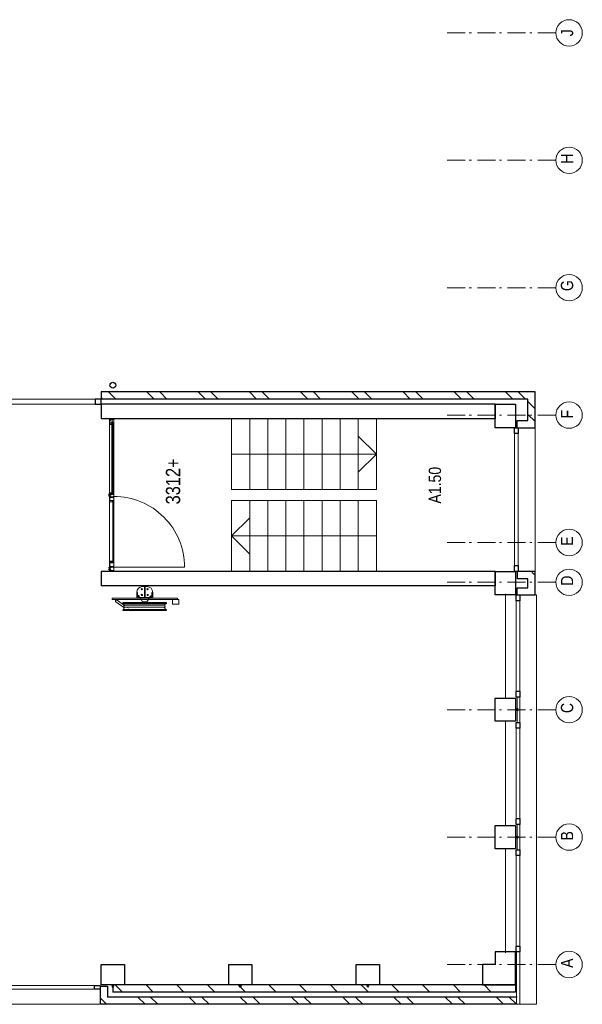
# Model space of a CAD drawing. Header units: millimetres. Extents: x 274596 to 660162, y 141333 to 298920.
# Tile 28 of 165: x 425328 to 433095, y 188425 to 202028. Entities that reach past the tile are written whole.
import ezdxf

# ---------------------------------------------------------------- set-up
doc = ezdxf.new("R2010")
doc.units = ezdxf.units.MM
doc.header["$LTSCALE"] = 400
doc.header["$PDMODE"] = 3
doc.header["$PDSIZE"] = 15
doc.linetypes.add('STYLE_06', pattern=[1.041641, 0.625, -0.208282, 0.069427, -0.138931])
for name, color, linetype, lineweight in [('Binnenkozijnen', 140, 'Continuous', 15), ('Buitenkozijnen', 140, 'Continuous', 15), ('mat-baksteen', 5, 'Continuous', 25), ('mat-beton (ihwg)', 5, 'Continuous', 25), ('mat-glas-vert', 5, 'Continuous', 15), ('mat-kalkzandsteen', 5, 'Continuous', 25), ('MAT-kit', 140, 'Continuous', 5), ('mat-kunststof', 43, 'Continuous', 9), ('mat-staal', 5, 'Continuous', 25), ('None', 7, 'Continuous', 9), ('Ruimtenummers', 5, 'Continuous', 25), ('Tekst', 140, 'Continuous', 15)]:
    doc.layers.add(name, color=color, linetype=linetype, lineweight=lineweight)
doc.styles.add('Arial Narrow', font='ARIALN.TTF', dxfattribs={"height": 222.25})

# ---------------------------------------------------------------- blocks, each defined once
blk = doc.blocks.new('*U234')
at = {"layer": 'mat-kunststof', "lineweight": 9}
blk.add_lwpolyline([(-8599, -36720), (-8609, -36720), (-8609, -36750), (-8599, -36750)], close=True, dxfattribs=at)
at = {"layer": 'None', "lineweight": 9}
blk.add_lwpolyline([(-8599, -36720), (-8609, -36750), (-8599, -36750), (-8609, -36720)], dxfattribs=at)
blk = doc.blocks.new('*U235')
at = {"layer": 'MAT-kit', "color": 9, "linetype": 'Continuous', "lineweight": 5}
for points in [[(-8599, -36708), (-8604, -36710), (-8609, -36708), (-8609, -36714), (-8609, -36720), (-8604, -36720), (-8599, -36720), (-8599, -36714), (-8599, -36708)], [(-8599, -36763), (-8604, -36761), (-8609, -36763), (-8609, -36757), (-8609, -36750), (-8604, -36750), (-8599, -36750), (-8599, -36757), (-8599, -36763)]]:
    blk.add_open_spline(points, degree=2, knots=[0, 0, 0, 0.229184, 0.229184, 0.5027, 0.5027, 0.726485, 0.726485, 1, 1, 1], dxfattribs=at)
at = {"layer": 'None', "color": 7}
blk.add_blockref('*U234', (0, 0), dxfattribs=at)
blk = doc.blocks.new('jan404.129')
at = {"layer": 'None', "lineweight": 15, "flags": 128}
for points in [[(-10, 14.85), (-10, -24.79), (10, -24.79), (10, 14.85)], [(8.5, 13.35), (8.5, -23.29), (-8.5, -23.29), (-8.5, 13.35)]]:
    blk.add_lwpolyline(points, close=True, dxfattribs=at)
blk = doc.blocks.new('*U236')
at = {"layer": 'None', "color": 7, "linetype": 'Continuous', "lineweight": 15}
for p, q in [((-8658, -36707), (-8658, -36762)), ((-8610, -36705), (-8657, -36705)), ((-8610, -36707), (-8657, -36707)), ((-8657, -36707), (-8657, -36762)), ((-8610, -36764), (-8610, -36707)), ((-8609, -36764), (-8609, -36707)), ((-8658, -36762), (-8677, -36762)), ((-8677, -36764), (-8658, -36764)), ((-8677, -36765), (-8610, -36765)), ((-8658, -36764), (-8610, -36764))]:
    blk.add_line(p, q, dxfattribs=at)
for centre, start, end in [((-8657, -36707), 90, 180), ((-8610, -36707), 0, 90), ((-8677, -36764), 90, 180), ((-8677, -36764), 180, 270), ((-8658, -36762), 270, 0), ((-8610, -36764), 270, 0)]:
    blk.add_arc(centre, 1.5, start, end, dxfattribs=at)
at = {"layer": 'None', "linetype": 'Continuous', "lineweight": 5}
blk.add_point((-8609, -36730), dxfattribs=at)
at = {"layer": 'mat-staal', "color": 7, "xscale": -1}
blk.add_blockref('jan404.129', (-8669, -36720), dxfattribs=at)
blk = doc.blocks.new('*U237')
at = {"layer": 'None', "color": 7, "linetype": 'Continuous', "lineweight": 15}
for p, q in [((-10699, -36706), (-10698, -36705)), ((-10699, -36707), (-10699, -36706)), ((-10699, -36707), (-10699, -36724)), ((-10699, -36724), (-10699, -36764)), ((-10698, -36705), (-10697, -36705)), ((-10669, -36705), (-10697, -36705)), ((-10669, -36707), (-10697, -36707)), ((-10697, -36707), (-10697, -36724)), ((-10697, -36724), (-10697, -36764)), ((-10637, -36705), (-10669, -36705)), ((-10657, -36707), (-10669, -36707)), ((-10660, -36708), (-10659, -36708)), ((-10660, -36709), (-10660, -36708)), ((-10660, -36710), (-10660, -36709)), ((-10660, -36710), (-10660, -36711)), ((-10660, -36711), (-10660, -36712)), ((-10660, -36712), (-10659, -36712)), ((-10659, -36707), (-10658, -36707)), ((-10659, -36708), (-10659, -36707)), ((-10659, -36709), (-10658, -36709)), ((-10659, -36710), (-10659, -36709)), ((-10659, -36710), (-10659, -36710)), ((-10659, -36711), (-10659, -36710)), ((-10659, -36711), (-10659, -36711)), ((-10658, -36711), (-10659, -36711)), ((-10659, -36712), (-10659, -36713)), ((-10659, -36713), (-10658, -36713)), ((-10658, -36707), (-10657, -36707)), ((-10658, -36708), (-10657, -36708)), ((-10658, -36709), (-10658, -36708)), ((-10658, -36712), (-10658, -36711)), ((-10657, -36712), (-10658, -36712)), ((-10658, -36713), (-10657, -36714)), ((-10637, -36707), (-10657, -36707)), ((-10657, -36708), (-10657, -36708)), ((-10657, -36708), (-10637, -36708)), ((-10657, -36712), (-10657, -36712)), ((-10650, -36712), (-10657, -36712)), ((-10650, -36714), (-10657, -36714)), ((-10650, -36712), (-10650, -36712)), ((-10649, -36713), (-10650, -36712)), ((-10650, -36724), (-10650, -36714)), ((-10650, -36757), (-10650, -36724)), ((-10649, -36714), (-10649, -36713)), ((-10649, -36724), (-10649, -36714)), ((-10649, -36757), (-10649, -36724)), ((-10637, -36705), (-10637, -36705)), ((-10636, -36706), (-10637, -36705)), ((-10636, -36707), (-10637, -36708)), ((-10637, -36708), (-10637, -36708)), ((-10636, -36707), (-10636, -36706)), ((-10636, -36707), (-10636, -36707)), ((-10699, -36764), (-10699, -36764)), ((-10698, -36765), (-10699, -36764)), ((-10697, -36765), (-10698, -36765)), ((-10697, -36764), (-10669, -36764)), ((-10697, -36765), (-10669, -36765)), ((-10669, -36764), (-10660, -36764)), ((-10669, -36765), (-10660, -36765)), ((-10660, -36757), (-10659, -36757)), ((-10660, -36757), (-10660, -36757)), ((-10660, -36758), (-10660, -36757)), ((-10660, -36764), (-10660, -36758)), ((-10659, -36764), (-10660, -36765)), ((-10660, -36765), (-10660, -36765)), ((-10659, -36757), (-10650, -36757)), ((-10659, -36758), (-10650, -36758)), ((-10659, -36764), (-10659, -36758)), ((-10659, -36764), (-10659, -36764)), ((-10649, -36757), (-10650, -36758)), ((-10650, -36758), (-10650, -36758)), ((-10649, -36757), (-10649, -36757))]:
    blk.add_line(p, q, dxfattribs=at)
blk = doc.blocks.new('*U238')
at = {"layer": 'None', "linetype": 'Continuous', "lineweight": 5}
blk.add_point((-10671, -36705), dxfattribs=at)
at = {"layer": 'None', "color": 7}
blk.add_blockref('*U237', (0, 0), dxfattribs=at)
blk = doc.blocks.new('*U239')
at = {"layer": 'None', "color": 7, "linetype": 'Continuous', "lineweight": 15}
for p, q in [((-10641, -36713), (-10640, -36712)), ((-10641, -36714), (-10641, -36713)), ((-10641, -36714), (-10641, -36744)), ((-10640, -36712), (-10639, -36712)), ((-10631, -36712), (-10639, -36712)), ((-10639, -36714), (-10639, -36744)), ((-10631, -36714), (-10639, -36714)), ((-10631, -36706), (-10630, -36705)), ((-10631, -36707), (-10631, -36706)), ((-10631, -36707), (-10631, -36712)), ((-10630, -36713), (-10631, -36714)), ((-10630, -36705), (-10629, -36705)), ((-10629, -36712), (-10630, -36713)), ((-10630, -36713), (-10630, -36713)), ((-10570, -36705), (-10629, -36705)), ((-10629, -36707), (-10629, -36712)), ((-10590, -36707), (-10629, -36707)), ((-10590, -36705), (-10590, -36705)), ((-10589, -36706), (-10590, -36705)), ((-10590, -36744), (-10590, -36707)), ((-10589, -36707), (-10589, -36706)), ((-10589, -36744), (-10589, -36707)), ((-10654, -36763), (-10653, -36762)), ((-10654, -36764), (-10654, -36763)), ((-10654, -36764), (-10653, -36765)), ((-10654, -36764), (-10654, -36764)), ((-10653, -36762), (-10652, -36762)), ((-10653, -36765), (-10652, -36765)), ((-10633, -36762), (-10652, -36762)), ((-10633, -36764), (-10652, -36764)), ((-10652, -36765), (-10569, -36765)), ((-10641, -36744), (-10641, -36757)), ((-10641, -36757), (-10641, -36757)), ((-10640, -36758), (-10641, -36757)), ((-10639, -36758), (-10640, -36758)), ((-10639, -36744), (-10639, -36757)), ((-10639, -36757), (-10633, -36757)), ((-10639, -36758), (-10633, -36758)), ((-10632, -36757), (-10633, -36757)), ((-10633, -36758), (-10632, -36758)), ((-10632, -36762), (-10633, -36762)), ((-10632, -36763), (-10633, -36764)), ((-10633, -36764), (-10569, -36764)), ((-10631, -36757), (-10632, -36757)), ((-10632, -36758), (-10632, -36759)), ((-10632, -36758), (-10632, -36758)), ((-10632, -36759), (-10631, -36759)), ((-10632, -36761), (-10632, -36762)), ((-10631, -36761), (-10632, -36761)), ((-10632, -36762), (-10632, -36762)), ((-10631, -36763), (-10632, -36763)), ((-10630, -36758), (-10631, -36757)), ((-10631, -36759), (-10631, -36760)), ((-10631, -36760), (-10631, -36761)), ((-10631, -36760), (-10631, -36760)), ((-10631, -36761), (-10631, -36761)), ((-10630, -36762), (-10631, -36763)), ((-10630, -36758), (-10630, -36758)), ((-10630, -36759), (-10630, -36758)), ((-10629, -36760), (-10630, -36759)), ((-10629, -36760), (-10630, -36761)), ((-10630, -36761), (-10630, -36762)), ((-10630, -36762), (-10630, -36762)), ((-10590, -36762), (-10590, -36744)), ((-10590, -36763), (-10590, -36762)), ((-10590, -36763), (-10590, -36763)), ((-10589, -36764), (-10590, -36763)), ((-10589, -36762), (-10589, -36744)), ((-10570, -36762), (-10589, -36762)), ((-10589, -36764), (-10570, -36764)), ((-10589, -36765), (-10570, -36765)), ((-10570, -36762), (-10569, -36763)), ((-10570, -36762), (-10570, -36762)), ((-10569, -36764), (-10570, -36765)), ((-10570, -36765), (-10570, -36765)), ((-10569, -36763), (-10569, -36764)), ((-10569, -36764), (-10569, -36764))]:
    blk.add_line(p, q, dxfattribs=at)
at = {"layer": 'mat-staal', "color": 7, "xscale": -1}
blk.add_blockref('jan404.129', (-10579, -36720), dxfattribs=at)
blk = doc.blocks.new('*U240')
at = {"layer": 'None'}
blk.add_blockref('*U239', (0, 0), dxfattribs=at)
blk = doc.blocks.new('*U241')
at = {"layer": 'mat-kunststof', "lineweight": 9}
blk.add_lwpolyline([(-10709, -36720), (-10699, -36720), (-10699, -36750), (-10709, -36750)], close=True, dxfattribs=at)
at = {"layer": 'None', "lineweight": 9}
blk.add_lwpolyline([(-10709, -36720), (-10699, -36750), (-10709, -36750), (-10699, -36720)], dxfattribs=at)
blk = doc.blocks.new('*U242')
at = {"layer": 'MAT-kit', "color": 9, "linetype": 'Continuous', "lineweight": 5}
for points in [[(-10709, -36708), (-10704, -36710), (-10699, -36708), (-10699, -36714), (-10699, -36720), (-10704, -36720), (-10709, -36720), (-10709, -36714), (-10709, -36708)], [(-10709, -36763), (-10704, -36761), (-10699, -36763), (-10699, -36757), (-10699, -36750), (-10704, -36750), (-10709, -36750), (-10709, -36757), (-10709, -36763)]]:
    blk.add_open_spline(points, degree=2, knots=[0, 0, 0, 0.229184, 0.229184, 0.5027, 0.5027, 0.726485, 0.726485, 1, 1, 1], dxfattribs=at)
at = {"layer": 'None', "color": 7}
blk.add_blockref('*U241', (0, 0), dxfattribs=at)
blk = doc.blocks.new('*X243')
at = {"layer": 'None', "lineweight": 5}
blk.add_line((-9737, -36750), (-10579, -36750), dxfattribs=at)
blk = doc.blocks.new('*X244')
at = {"layer": 'None', "lineweight": 5}
blk.add_line((-8669, -36750), (-9635, -36750), dxfattribs=at)
blk = doc.blocks.new('*U245')
at = {"layer": 'None', "color": 7, "linetype": 'Continuous', "lineweight": 15}
for p, q in [((-9747, -36705), (-9697, -36705)), ((-9747, -36707), (-9697, -36707)), ((-9729, -36706), (-9728, -36705)), ((-9729, -36707), (-9729, -36706)), ((-9729, -36744), (-9729, -36707)), ((-9728, -36705), (-9727, -36705)), ((-9727, -36744), (-9727, -36707)), ((-9696, -36705), (-9697, -36705)), ((-9697, -36707), (-9697, -36712)), ((-9697, -36712), (-9697, -36713)), ((-9697, -36713), (-9696, -36713)), ((-9696, -36706), (-9696, -36705)), ((-9695, -36707), (-9696, -36706)), ((-9696, -36713), (-9695, -36714)), ((-9695, -36707), (-9695, -36712)), ((-9695, -36712), (-9687, -36712)), ((-9695, -36714), (-9687, -36714)), ((-9692, -36705), (-9691, -36705)), ((-9692, -36706), (-9692, -36705)), ((-9692, -36707), (-9692, -36706)), ((-9692, -36707), (-9692, -36708)), ((-9692, -36707), (-9692, -36707)), ((-9692, -36708), (-9691, -36708)), ((-9691, -36705), (-9654, -36705)), ((-9691, -36707), (-9671, -36707)), ((-9671, -36708), (-9691, -36708)), ((-9686, -36712), (-9687, -36712)), ((-9687, -36714), (-9687, -36744)), ((-9686, -36713), (-9686, -36712)), ((-9685, -36714), (-9686, -36713)), ((-9685, -36714), (-9685, -36744)), ((-9679, -36712), (-9678, -36712)), ((-9679, -36713), (-9679, -36712)), ((-9679, -36714), (-9679, -36713)), ((-9679, -36724), (-9679, -36714)), ((-9679, -36757), (-9679, -36724)), ((-9678, -36712), (-9671, -36712)), ((-9678, -36724), (-9678, -36714)), ((-9678, -36714), (-9671, -36714)), ((-9678, -36757), (-9678, -36724)), ((-9671, -36707), (-9671, -36707)), ((-9670, -36707), (-9671, -36707)), ((-9671, -36707), (-9654, -36707)), ((-9671, -36708), (-9671, -36708)), ((-9670, -36708), (-9671, -36708)), ((-9671, -36712), (-9670, -36712)), ((-9671, -36712), (-9671, -36712)), ((-9671, -36713), (-9671, -36714)), ((-9670, -36713), (-9671, -36713)), ((-9669, -36708), (-9670, -36707)), ((-9670, -36709), (-9670, -36708)), ((-9670, -36709), (-9670, -36709)), ((-9670, -36710), (-9670, -36709)), ((-9669, -36710), (-9670, -36710)), ((-9670, -36711), (-9669, -36710)), ((-9670, -36711), (-9670, -36711)), ((-9670, -36711), (-9670, -36711)), ((-9670, -36712), (-9670, -36711)), ((-9669, -36712), (-9670, -36713)), ((-9668, -36708), (-9669, -36708)), ((-9668, -36712), (-9669, -36712)), ((-9668, -36709), (-9668, -36708)), ((-9668, -36710), (-9668, -36709)), ((-9668, -36710), (-9668, -36711)), ((-9668, -36711), (-9668, -36712)), ((-9654, -36705), (-9645, -36705)), ((-9654, -36707), (-9645, -36707)), ((-9645, -36705), (-9645, -36705)), ((-9644, -36706), (-9645, -36705)), ((-9645, -36707), (-9645, -36724)), ((-9645, -36724), (-9645, -36762)), ((-9644, -36707), (-9644, -36706)), ((-9644, -36707), (-9644, -36724)), ((-9644, -36724), (-9644, -36762)), ((-9748, -36762), (-9749, -36763)), ((-9749, -36763), (-9749, -36764)), ((-9749, -36764), (-9748, -36765)), ((-9749, -36764), (-9749, -36764)), ((-9693, -36764), (-9749, -36764)), ((-9674, -36765), (-9749, -36765)), ((-9747, -36762), (-9748, -36762)), ((-9748, -36765), (-9747, -36765)), ((-9747, -36762), (-9729, -36762)), ((-9729, -36764), (-9747, -36764)), ((-9729, -36765), (-9747, -36765)), ((-9729, -36762), (-9729, -36744)), ((-9729, -36764), (-9728, -36763)), ((-9728, -36763), (-9727, -36762)), ((-9728, -36763), (-9728, -36763)), ((-9727, -36762), (-9727, -36744)), ((-9697, -36759), (-9696, -36758)), ((-9697, -36760), (-9697, -36759)), ((-9697, -36760), (-9697, -36761)), ((-9697, -36761), (-9696, -36762)), ((-9696, -36758), (-9695, -36757)), ((-9696, -36758), (-9696, -36758)), ((-9696, -36762), (-9695, -36763)), ((-9696, -36762), (-9696, -36762)), ((-9695, -36757), (-9694, -36757)), ((-9694, -36758), (-9695, -36759)), ((-9695, -36759), (-9695, -36760)), ((-9695, -36759), (-9695, -36759)), ((-9695, -36760), (-9695, -36761)), ((-9695, -36760), (-9695, -36760)), ((-9695, -36761), (-9694, -36762)), ((-9695, -36761), (-9695, -36761)), ((-9695, -36761), (-9695, -36761)), ((-9695, -36763), (-9694, -36763)), ((-9694, -36757), (-9693, -36757)), ((-9694, -36758), (-9694, -36758)), ((-9693, -36758), (-9694, -36758)), ((-9694, -36762), (-9693, -36762)), ((-9694, -36762), (-9694, -36762)), ((-9694, -36763), (-9693, -36764)), ((-9687, -36757), (-9693, -36757)), ((-9687, -36758), (-9693, -36758)), ((-9693, -36762), (-9674, -36762)), ((-9693, -36764), (-9674, -36764)), ((-9687, -36744), (-9687, -36757)), ((-9687, -36758), (-9686, -36758)), ((-9686, -36757), (-9685, -36757)), ((-9686, -36758), (-9686, -36757)), ((-9685, -36744), (-9685, -36757)), ((-9679, -36757), (-9679, -36758)), ((-9679, -36757), (-9679, -36757)), ((-9679, -36758), (-9678, -36758)), ((-9669, -36757), (-9678, -36757)), ((-9669, -36758), (-9678, -36758)), ((-9673, -36762), (-9674, -36762)), ((-9673, -36765), (-9674, -36765)), ((-9673, -36763), (-9673, -36762)), ((-9672, -36764), (-9673, -36763)), ((-9673, -36764), (-9673, -36765)), ((-9672, -36764), (-9673, -36764)), ((-9669, -36757), (-9669, -36757)), ((-9668, -36757), (-9669, -36757)), ((-9669, -36764), (-9669, -36758)), ((-9669, -36764), (-9669, -36765)), ((-9669, -36764), (-9669, -36764)), ((-9669, -36765), (-9668, -36765)), ((-9668, -36758), (-9668, -36757)), ((-9668, -36764), (-9668, -36758)), ((-9654, -36764), (-9668, -36764)), ((-9654, -36765), (-9668, -36765)), ((-9624, -36764), (-9654, -36764)), ((-9625, -36765), (-9654, -36765)), ((-9645, -36762), (-9645, -36763)), ((-9645, -36763), (-9644, -36764)), ((-9645, -36763), (-9645, -36763)), ((-9644, -36762), (-9625, -36762)), ((-9625, -36764), (-9644, -36764)), ((-9625, -36762), (-9625, -36762)), ((-9624, -36763), (-9625, -36762)), ((-9624, -36764), (-9625, -36765)), ((-9625, -36765), (-9625, -36765)), ((-9624, -36764), (-9624, -36763)), ((-9624, -36764), (-9624, -36764))]:
    blk.add_line(p, q, dxfattribs=at)
at = {"layer": 'None', "linetype": 'Continuous', "lineweight": 5}
blk.add_point((-9652, -36705), dxfattribs=at)
at = {"layer": 'mat-staal', "color": 7}
for p in [(-9739, -36720), (-9634, -36720)]:
    blk.add_blockref('jan404.129', p, dxfattribs=at)
blk = doc.blocks.new('*U246')
at = {"layer": 'mat-glas-vert', "color": 140, "lineweight": 15}
for points in [[(-10579, -36748), (-9737, -36748), (-9737, -36758), (-10579, -36758)], [(-9635, -36748), (-8669, -36748), (-8669, -36758), (-9635, -36758)], [(-9618, -36738), (-8639, -36738), (-8639, -36746), (-9618, -36746)]]:
    blk.add_lwpolyline(points, close=True, dxfattribs=at)
at = {"layer": 'None', "color": 43, "linetype": 'Continuous', "lineweight": 9}
blk.add_line((-10649, -36764), (-10649, -37740), dxfattribs=at)
at = {"layer": 'None', "lineweight": 9}
blk.add_lwpolyline([(-8609, -36705), (-8609, -36765), (-10699, -36765), (-10699, -36705)], close=True, dxfattribs=at)
at = {"layer": 'None', "color": 43, "linetype": 'Continuous', "lineweight": 9}
blk.add_arc((-10649, -36764), 976, 269.9877, 0.0459, dxfattribs=at)
at = {"layer": 'mat-glas-vert', "color": 140}
for name in ['*X243', '*X244']:
    blk.add_blockref(name, (0, 0), dxfattribs=at)
at = {"layer": 'mat-staal', "color": 7}
for name in ['*U242', '*U235']:
    blk.add_blockref(name, (0, 0), dxfattribs=at)
at = {"layer": 'None', "color": 7}
for name in ['*U238', '*U240', '*U245', '*U236']:
    blk.add_blockref(name, (0, 0), dxfattribs=at)
blk = doc.blocks.new('Kolom hoek 330x330')
at = {"layer": 'mat-beton (ihwg)', "lineweight": 25, "flags": 128}
blk.add_lwpolyline([(-175, 0), (0, 0), (0, -175), (280, -175), (280, 280), (-175, 280)], close=True, dxfattribs=at)
blk = doc.blocks.new('*X838')
at = {"layer": 'None', "lineweight": 9}
for p, q in [((-8639, -42580), (-8539, -42480)), ((-8462, -42580), (-8362, -42480))]:
    blk.add_line(p, q, dxfattribs=at)
blk = doc.blocks.new('*X839')
at = {"layer": 'None', "lineweight": 9}
for p, q in [((-8329, -36613), (-8306, -36590)), ((-8329, -36790), (-8229, -36690)), ((-8329, -37320), (-8229, -37220)), ((-8329, -37497), (-8229, -37397)), ((-8329, -38027), (-8229, -37927)), ((-8329, -38204), (-8229, -38104)), ((-8329, -38735), (-8229, -38635)), ((-8329, -38911), (-8229, -38811)), ((-8329, -39442), (-8229, -39342)), ((-8329, -39618), (-8229, -39518)), ((-8329, -40149), (-8229, -40049)), ((-8329, -40325), (-8229, -40225)), ((-8329, -40856), (-8229, -40756)), ((-8329, -41032), (-8229, -40932)), ((-8329, -41563), (-8229, -41463)), ((-8329, -41739), (-8229, -41639)), ((-8329, -42270), (-8229, -42170)), ((-8329, -42446), (-8229, -42346))]:
    blk.add_line(p, q, dxfattribs=at)
blk = doc.blocks.new('*X840')
at = {"layer": 'None', "lineweight": 9}
for p, q in [((-16519, -36884), (-16419, -36784)), ((-16519, -37308), (-16419, -37208)), ((-16519, -37732), (-16419, -37632)), ((-16519, -38156), (-16419, -38056)), ((-16519, -38581), (-16419, -38481)), ((-16519, -39005), (-16419, -38905)), ((-16519, -39429), (-16419, -39329)), ((-16519, -39853), (-16419, -39753)), ((-16519, -40278), (-16419, -40178)), ((-16519, -40702), (-16419, -40602)), ((-16519, -41126), (-16419, -41026)), ((-16519, -41551), (-16419, -41451)), ((-16519, -41975), (-16419, -41875)), ((-16430, -42310), (-16419, -42299))]:
    blk.add_line(p, q, dxfattribs=at)
blk = doc.blocks.new('*X841')
at = {"layer": 'None', "lineweight": 9}
for p, q in [((-16689, -36664), (-16644, -36620)), ((-16689, -37195), (-16589, -37095)), ((-16689, -37371), (-16589, -37271)), ((-16689, -37902), (-16589, -37802)), ((-16689, -38079), (-16589, -37979)), ((-16689, -38609), (-16589, -38509)), ((-16689, -38786), (-16589, -38686)), ((-16689, -39316), (-16589, -39216)), ((-16689, -39493), (-16589, -39393)), ((-16689, -40023), (-16589, -39923)), ((-16689, -40200), (-16589, -40100)), ((-16689, -40731), (-16589, -40631)), ((-16689, -40907), (-16589, -40807)), ((-16689, -41438), (-16589, -41338)), ((-16689, -41614), (-16589, -41514)), ((-16689, -42145), (-16589, -42045)), ((-16689, -42321), (-16589, -42221))]:
    blk.add_line(p, q, dxfattribs=at)
blk = doc.blocks.new('*U52')
at = {"layer": 'Buitenkozijnen', "lineweight": 15}
for p, q in [((-10, 0), (-10, -1960)), ((-10, 0), (40, 0)), ((40, 0), (40, -1960)), ((-10, -1960), (40, -1960))]:
    blk.add_line(p, q, dxfattribs=at)
blk = doc.blocks.new('Gevelpui best 1960')
at = {"layer": 'Buitenkozijnen', "color": 43, "lineweight": 9}
blk.add_line((250, 0), (250, -1960), dxfattribs=at)
at = {"layer": 'Buitenkozijnen', "color": 92, "lineweight": 25}
for points in [[(-10, 0), (40, 0), (40, -80), (-10, -80)], [(-10, -1880), (40, -1880), (40, -1960), (-10, -1960)]]:
    blk.add_lwpolyline(points, close=True, dxfattribs=at)
at = {"layer": 'Buitenkozijnen'}
blk.add_blockref('*U52', (0, 0), dxfattribs=at)
blk = doc.blocks.new('*X866')
at = {"layer": 'None', "lineweight": 9}
blk.add_line((-10760, -42580), (-10735, -42554), dxfattribs=at)
blk = doc.blocks.new('*X867')
at = {"layer": 'None', "lineweight": 9}
blk.add_line((-10735, -42554), (-10709, -42529), dxfattribs=at)
blk = doc.blocks.new('Gevelpui best 1410 (2D)')
at = {"layer": 'Buitenkozijnen', "lineweight": 15}
for p, q in [((-260, 0), (-260, -1410)), ((-260, 0), (-210, 0)), ((-210, 0), (-210, -1410)), ((-260, -1410), (-210, -1410))]:
    blk.add_line(p, q, dxfattribs=at)
at = {"layer": 'Buitenkozijnen', "color": 92, "lineweight": 25}
for points in [[(-260, 0), (-210, 0), (-210, -80), (-260, -80)], [(-260, -1330), (-210, -1330), (-210, -1410), (-260, -1410)]]:
    blk.add_lwpolyline(points, close=True, dxfattribs=at)
at = {"layer": 'None', "color": 43, "linetype": 'Continuous', "lineweight": 9}
blk.add_line((-410, 15), (-410, -1425), dxfattribs=at)
blk = doc.blocks.new('*U50')
at = {"layer": 'Buitenkozijnen', "lineweight": 15}
for p, q in [((0, 25), (1985, 25)), ((0, -25), (0, 25)), ((1985, -25), (1985, 25)), ((0, -25), (1985, -25))]:
    blk.add_line(p, q, dxfattribs=at)
blk = doc.blocks.new('Gevelpui best 1985')
at = {"layer": 'Buitenkozijnen', "color": 43, "lineweight": 9}
blk.add_line((0, 260), (1985, 260), dxfattribs=at)
at = {"layer": 'Buitenkozijnen', "color": 92, "lineweight": 25}
for points in [[(0, -25), (0, 25), (80, 25), (80, -25)], [(1905, -25), (1905, 25), (1985, 25), (1985, -25)]]:
    blk.add_lwpolyline(points, close=True, dxfattribs=at)
at = {"layer": 'Buitenkozijnen'}
blk.add_blockref('*U50', (0, 0), dxfattribs=at)
blk = doc.blocks.new('*U868')
at = {"layer": 'Buitenkozijnen', "lineweight": 15}
for p, q in [((-8399, -34760), (-8329, -34760)), ((-8399, -36590), (-8399, -34760)), ((-8329, -36590), (-8329, -34760)), ((-8399, -36590), (-8329, -36590))]:
    blk.add_line(p, q, dxfattribs=at)
blk = doc.blocks.new('*U869')
at = {"layer": 'Buitenkozijnen', "color": 92, "lineweight": 25}
for points in [[(-8329, -34760), (-8399, -34760), (-8399, -34843), (-8329, -34843)], [(-8329, -36507), (-8399, -36507), (-8399, -36590), (-8329, -36590)]]:
    blk.add_lwpolyline(points, close=True, dxfattribs=at)
at = {"layer": 'Buitenkozijnen'}
blk.add_blockref('*U868', (0, 0), dxfattribs=at)
blk = doc.blocks.new('HWA')
at = {"layer": 'None', "color": 92, "linetype": 'Continuous', "lineweight": 25}
blk.add_circle((0, -74), 40, dxfattribs=at)
blk = doc.blocks.new('Kolom 280x320')
at = {"layer": 'mat-beton (ihwg)', "lineweight": 25}
blk.add_lwpolyline([(-300, 160), (-20, 160), (-20, -160), (-300, -160)], close=True, dxfattribs=at)
at = {"layer": 'None', "color": 92, "linetype": 'Continuous', "lineweight": 5}
blk.add_point((0, 0), dxfattribs=at)
blk = doc.blocks.new('*U29')
at = {"layer": 'None', "color": 140, "linetype": 'Continuous', "lineweight": 15, "flags": 128}
blk.add_lwpolyline([(-21, 110), (59, 110), (59, 107, -0.391021), (53, 100), (-1, 96, 0.391021), (-12, 83), (-12, -83, 0.391021), (-1, -96), (53, -100, -0.391021), (59, -107), (59, -110), (-21, -110)], format="xyb", close=True, dxfattribs=at)
blk = doc.blocks.new('*U30')
at = {"layer": 'None', "color": 253, "linetype": 'Continuous', "lineweight": 5}
for p, q in [((96.625, -278), (96.625, 266)), ((125.704, -278), (125.704, 266)), ((50.42, -31.849), (50.42, 29))]:
    blk.add_line(p, q, dxfattribs=at)
at = {"layer": 'None', "color": 140, "linetype": 'Continuous', "lineweight": 15}
for p, q in [((50.42, 29), (1.453, 57.31)), ((0, -61), (50.42, -31.849))]:
    blk.add_line(p, q, dxfattribs=at)
at = {"layer": 'None', "color": 92, "linetype": 'Continuous', "lineweight": 25}
for points in [[(60.916, 296), (76.476, 296), (76.476, -300), (60.916, -300)], [(154.785, 296), (171.344, 296), (171.344, -302), (154.785, -302)]]:
    blk.add_lwpolyline(points, close=True, dxfattribs=at)
at = {"layer": 'None', "color": 253, "linetype": 'Continuous', "lineweight": 5}
blk.add_lwpolyline([(50.929, 18), (60.916, 18), (60.916, -18), (50.929, -18)], close=True, dxfattribs=at)
for points, knots in [([(96.866, 264), (96.866, 268.997), (93.792, 272.9335), (90.718, 276.87), (85.875, 278.0735), (81.032, 279.277), (76.476, 277.238)], [0, 0, 0, 0.3335495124, 0.3335495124, 0.6668288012, 0.6668288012, 1, 1, 1]), ([(125.825, 264), (125.825, 267.886), (123.8855, 271.2505), (121.946, 274.615), (118.586, 276.5575), (115.226, 278.5), (107.466, 278.5), (104.106, 276.5575), (100.746, 274.615), (98.806, 271.2505), (96.866, 267.886), (96.866, 264)], [0, 0, 0, 0.1667696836, 0.1667696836, 0.3334232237, 0.3334232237, 0.4999946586, 0.6665660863, 0.6665660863, 0.833226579, 0.833226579, 1, 1, 1]), ([(154.785, 264), (154.785, 267.886), (152.845, 271.2505), (150.905, 274.615), (147.5455, 276.5575), (144.186, 278.5), (140.306, 278.5), (136.426, 278.5), (133.066, 276.5575), (129.706, 274.615), (127.7655, 271.2505), (125.825, 267.886), (125.825, 264)], [0, 0, 0, 0.1667729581, 0.1667729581, 0.3334246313, 0.3334246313, 0.4999853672, 0.4999853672, 0.666556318, 0.666556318, 0.8332233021, 0.8332233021, 1, 1, 1]), ([(76.477, -291.432), (81.039, -293.343), (85.8175, -292.072), (90.596, -290.801), (93.6105, -286.876), (96.625, -282.951), (96.625, -278)], [0, 0, 0, 0.333165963, 0.333165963, 0.6664584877, 0.6664584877, 1, 1, 1]), ([(96.625, -278), (96.625, -281.901), (98.573, -285.2795), (100.521, -288.658), (103.895, -290.609), (107.269, -292.56), (111.165, -292.56), (115.061, -292.56), (118.435, -290.609), (121.809, -288.658), (123.7565, -285.2795), (125.704, -281.901), (125.704, -278)], [0, 0, 0, 0.1667545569, 0.1667545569, 0.3334268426, 0.3334268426, 0.5000053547, 0.5000053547, 0.6665838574, 0.6665838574, 0.8332491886, 0.8332491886, 1, 1, 1]), ([(125.704, -278), (125.704, -281.901), (127.6525, -285.2795), (129.601, -288.658), (132.975, -290.609), (136.349, -292.56), (140.245, -292.56), (144.141, -292.56), (147.5145, -290.609), (150.888, -288.658), (152.836, -285.2795), (154.784, -281.901), (154.784, -278)], [0, 0, 0, 0.1667578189, 0.1667578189, 0.3334365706, 0.3334365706, 0.5000146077, 0.5000146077, 0.6665824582, 0.6665824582, 0.8332459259, 0.8332459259, 1, 1, 1])]:
    blk.add_open_spline(points, degree=2, knots=knots, dxfattribs=at)
blk = doc.blocks.new('BSH')
at = {"layer": 'None', "color": 140, "linetype": 'Continuous', "lineweight": 15}
for p, q in [((-159.8585, -36.7557), (-159.8585, 32.756)), ((-80, -6.8893), (-80, 2.8892)), ((0, -61), (0, 111.155))]:
    blk.add_line(p, q, dxfattribs=at)
at = {"layer": 'None', "color": 253, "linetype": 'Continuous', "lineweight": 5}
for p, q in [((135.277, -233.0824), (136.142, -233.8294)), ((27.7468, -383.0008), (105.0969, -276.5164)), ((130.6676, -289.4337), (48.7568, -402.0618))]:
    blk.add_line(p, q, dxfattribs=at)
at = {"layer": 'None', "color": 140, "linetype": 'Continuous', "lineweight": 15}
for points in [[(0, 448), (20, 448), (20, -452), (0, -452)], [(20, 469.75), (82, 469.75), (82, 382.75), (20, 382.75)], [(-160, 2.8892), (-9, 2.8892), (-9, -6.8893), (-160, -6.8893)]]:
    blk.add_lwpolyline(points, close=True, dxfattribs=at)
at = {"layer": 'None', "color": 8, "linetype": 'Continuous', "lineweight": 5}
for centre in [(-124, 37.275), (-44.5, 38.775), (-124, -41.275), (-45, -41.275)]:
    blk.add_circle(centre, 8.5, dxfattribs=at)
at = {"layer": 'None', "color": 140, "linetype": 'Continuous', "lineweight": 15}
for centre, start, end in [((-80, 28), 90, 180), ((-80, -32), 180, 270)]:
    blk.add_arc(centre, 80, start, end, dxfattribs=at)
at = {"layer": 'None', "color": 9, "linetype": 'Continuous', "lineweight": 5}
blk.add_arc((38.2528, -392.5302), 14.18399, 137.790600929, 325.770923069, dxfattribs=at)
at = {"layer": 'None', "color": 92, "linetype": 'Continuous', "lineweight": 25}
for points, knots in [([(-11.70075, 86.5025), (-12.2626, 89.0317), (-14.0137, 90.9408), (-15.7648, 92.8499), (-18.23575, 93.6275), (-20.7067, 94.4051), (-23.236, 93.84325), (-25.7653, 93.2814), (-27.67445, 91.53015), (-29.5836, 89.7789), (-30.36125, 87.3079), (-31.1389, 84.8369), (-30.57705, 82.3077), (-30.0152, 79.7785), (-28.26385, 77.8694), (-26.5125, 75.9603), (-24.0415, 75.1827), (-21.5705, 74.4051), (-19.0412, 74.96695), (-16.5119, 75.5288), (-14.60305, 77.28005), (-12.6942, 79.0313), (-11.91655, 81.5023), (-11.1389, 83.9733), (-11.70075, 86.5025)], [0, 0, 0, 0.0833344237, 0.0833344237, 0.1666618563, 0.1666618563, 0.2499968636, 0.2499968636, 0.3333348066, 0.3333348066, 0.4166657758, 0.4166657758, 0.5000000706, 0.5000000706, 0.583336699, 0.583336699, 0.666668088, 0.666668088, 0.7500039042, 0.7500039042, 0.8333377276, 0.8333377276, 0.9166657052, 0.9166657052, 1, 1, 1]), ([(-11.75695, -89.71225), (-12.375, -92.4944), (-14.3012, -94.5944), (-16.2274, -96.6944), (-18.94545, -97.54975), (-21.6635, -98.4051), (-24.4457, -97.78705), (-27.2279, -97.169), (-29.328, -95.24265), (-31.4281, -93.3163), (-32.2835, -90.5982), (-33.1389, -87.8801), (-32.52085, -85.09795), (-31.9028, -82.3158), (-29.97635, -80.2158), (-28.0499, -78.1158), (-25.3318, -77.26045), (-22.6137, -76.4051), (-19.83145, -77.02315), (-17.0492, -77.6412), (-14.94945, -79.56755), (-12.8497, -81.4939), (-11.9943, -84.212), (-11.1389, -86.9301), (-11.75695, -89.71225)], [0, 0, 0, 0.083334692, 0.083334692, 0.1666618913, 0.1666618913, 0.2499964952, 0.2499964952, 0.3333343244, 0.3333343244, 0.4166651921, 0.4166651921, 0.4999998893, 0.4999998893, 0.5833365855, 0.5833365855, 0.6666673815, 0.6666673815, 0.7500034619, 0.7500034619, 0.8333376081, 0.8333376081, 0.9166653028, 0.9166653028, 1, 1, 1])]:
    blk.add_open_spline(points, degree=2, knots=knots, dxfattribs=at)
at = {"layer": 'None', "color": 7}
blk.add_blockref('*U30', (0, 0), dxfattribs=at)
at = {"layer": 'None', "color": 140, "rotation": 180}
blk.add_blockref('*U29', (-21.4, -2), dxfattribs=at)
blk = doc.blocks.new('*X1132')
at = {"layer": 'None', "lineweight": 9}
blk.add_line((-16644, -36620), (-16600, -36575), dxfattribs=at)

msp = doc.modelspace()

# ---------------------------------------------------------------- linework, layer by layer
at = {"layer": 'Buitenkozijnen', "color": 43, "lineweight": 9, "flags": 128}
msp.add_lwpolyline([(432444.41069, 194080.42983), (432464.41069, 194080.42983), (432464.41069, 188425.42983), (432194.41069, 188425.42983)], dxfattribs=at)
at = {"layer": 'Buitenkozijnen', "lineweight": 15}
for points in [[(432194.41069, 192670.42983), (432234.45133, 192670.42983), (432234.45133, 192320.42983), (432194.41069, 192320.42983)], [(432194.41069, 190910.42983), (432234.45133, 190910.42983), (432234.45133, 190560.42983), (432194.41069, 190560.42983)], [(432188.41069, 189150.42983), (432234.45133, 189150.42983), (432234.45133, 188425.42983), (432188.41069, 188425.42983)]]:
    msp.add_lwpolyline(points, close=True, dxfattribs=at)
at = {"layer": 'mat-baksteen', "lineweight": 25}
for p, q in [((426454.41069, 196885.42983), (426454.41069, 196785.42983)), ((432444.41069, 196885.42983), (426454.41069, 196885.42983)), ((432444.41069, 196390.42983), (432444.41069, 196885.42983)), ((432344.41069, 196785.42983), (426454.41069, 196785.42983)), ((432344.41069, 196490.42983), (432344.41069, 196785.42983)), ((432194.41069, 196490.42983), (432344.41069, 196490.42983)), ((432194.41069, 196390.42983), (432194.41069, 196490.42983)), ((432194.41069, 196490.42983), (432344.41069, 196490.42983)), ((432194.41069, 196390.42983), (432194.41069, 196490.42983)), ((432194.41069, 196390.42983), (432444.41069, 196390.42983)), ((432194.41069, 196390.42983), (432444.41069, 196390.42983)), ((432194.41069, 194405.42983), (432194.41069, 194305.42983)), ((432444.41069, 194405.42983), (432194.41069, 194405.42983)), ((432444.41069, 194080.42983), (432444.41069, 194405.42983)), ((432344.41069, 194305.42983), (432194.41069, 194305.42983)), ((432344.41069, 194180.42983), (432344.41069, 194305.42983)), ((432194.41069, 194180.42983), (432344.41069, 194180.42983)), ((432194.41069, 194080.42983), (432194.41069, 194180.42983)), ((432194.41069, 194080.42983), (432444.41069, 194080.42983)), ((426439.41069, 188675.42983), (426439.41069, 188425.42983)), ((426439.41069, 188675.42983), (426539.41069, 188675.42983)), ((426539.41069, 188675.42983), (426539.41069, 188525.42983)), ((432194.41069, 188425.42983), (426439.41069, 188425.42983)), ((432194.41069, 188525.42983), (426539.41069, 188525.42983))]:
    msp.add_line(p, q, dxfattribs=at)
at = {"layer": 'mat-beton (ihwg)', "lineweight": 25}
for p, q in [((426454.41069, 196715.38919), (426454.41069, 196515.38919)), ((431894.41069, 196715.38919), (426454.41069, 196715.38919)), ((431894.41069, 196715.38919), (431894.41069, 196515.38919)), ((431894.41069, 196515.38919), (426454.41069, 196515.38919)), ((426454.41069, 194405.42983), (426454.41069, 194205.42983)), ((431894.41069, 194405.42983), (426454.41069, 194405.42983)), ((431894.41069, 194405.42983), (431894.41069, 194205.42983)), ((431894.41069, 194205.42983), (426454.41069, 194205.42983))]:
    msp.add_line(p, q, dxfattribs=at)
for points in [[(431894.41069, 196715.38919), (432174.41069, 196715.38919), (432174.41069, 196390.42983), (431894.41069, 196390.42983)], [(431894.41069, 194405.42983), (432174.41069, 194405.42983), (432174.41069, 194080.42983), (431894.41069, 194080.42983)]]:
    msp.add_lwpolyline(points, close=True, dxfattribs=at)
at = {"layer": 'mat-kalkzandsteen', "lineweight": 25}
for p, q in [((426614.41069, 188695.42983), (426614.41069, 188595.42983)), ((432174.41069, 188695.42983), (426614.41069, 188695.42983)), ((432174.41069, 188695.42983), (432174.41069, 188595.42983)), ((432174.41069, 188595.42983), (426614.41069, 188595.42983))]:
    msp.add_line(p, q, dxfattribs=at)
at = {"layer": 'None', "color": 7, "linetype": 'STYLE_06', "lineweight": 9}
for p, q in [((432730.22487, 201845.42983), (431230.22487, 201845.42983)), ((432730.22487, 200085.43), (431230.22487, 200085.43)), ((432730.22487, 198325.43), (431230.22487, 198325.43)), ((432730.22487, 196565.43), (431230.22487, 196565.43)), ((432730.22487, 194805.42983), (431230.22487, 194805.42983)), ((432730.22487, 194805.42983), (431230.22487, 194805.42983)), ((432730.22487, 194255.42983), (431230.22487, 194255.42983)), ((432730.22487, 192495.43), (431230.22487, 192495.43)), ((432730.22487, 190735.43), (431230.22487, 190735.43)), ((432730.22487, 188975.43), (431230.22487, 188975.43))]:
    msp.add_line(p, q, dxfattribs=at)
at = {"layer": 'None', "color": 140, "linetype": 'Continuous', "lineweight": 15}
for p, q in [((430253.27919, 196025.38919), (430003.27919, 196275.38919)), ((428253.27919, 196025.38919), (430253.27919, 196025.38919)), ((430253.27919, 196025.38919), (430003.27919, 195775.38919))]:
    msp.add_line(p, q, dxfattribs=at)
at = {"layer": 'None', "color": 43, "linetype": 'Continuous', "lineweight": 9}
for q in [(428503.27919, 195145.42983), (428503.27919, 194645.42983), (430253.27919, 194895.42983)]:
    msp.add_line((428253.27919, 194895.42983), q, dxfattribs=at)
at = {"layer": 'None', "color": 140, "linetype": 'Continuous', "lineweight": 15}
for points in [[(428253.27919, 195535.38919), (428253.27919, 196515.38919), (428503.27919, 196515.38919), (428503.27919, 195535.38919)], [(428503.27919, 195535.38919), (428503.27919, 196515.38919), (428753.27919, 196515.38919), (428753.27919, 195535.38919)], [(428753.27919, 195535.38919), (428753.27919, 196515.38919), (429003.27919, 196515.38919), (429003.27919, 195535.38919)], [(429003.27919, 195535.38919), (429003.27919, 196515.38919), (429253.27919, 196515.38919), (429253.27919, 195535.38919)], [(429253.27919, 195535.38919), (429253.27919, 196515.38919), (429503.27919, 196515.38919), (429503.27919, 195535.38919)], [(429503.27919, 195535.38919), (429503.27919, 196515.38919), (429753.27919, 196515.38919), (429753.27919, 195535.38919)], [(429753.27919, 195535.38919), (429753.27919, 196515.38919), (430003.27919, 196515.38919), (430003.27919, 195535.38919)], [(430003.27919, 195535.38919), (430003.27919, 196515.38919), (430253.27919, 196515.38919), (430253.27919, 195535.38919)]]:
    msp.add_lwpolyline(points, close=True, dxfattribs=at)
at = {"layer": 'None', "color": 43, "linetype": 'Continuous', "lineweight": 9}
for points in [[(428253.27919, 194405.42983), (428253.27919, 195385.42983), (428503.27919, 195385.42983), (428503.27919, 194405.42983)], [(428503.27919, 194405.42983), (428503.27919, 195385.42983), (428753.27919, 195385.42983), (428753.27919, 194405.42983)], [(428753.27919, 194405.42983), (428753.27919, 195385.42983), (429003.27919, 195385.42983), (429003.27919, 194405.42983)], [(429003.27919, 194405.42983), (429003.27919, 195385.42983), (429253.27919, 195385.42983), (429253.27919, 194405.42983)], [(429253.27919, 194405.42983), (429253.27919, 195385.42983), (429503.27919, 195385.42983), (429503.27919, 194405.42983)], [(429503.27919, 194405.42983), (429503.27919, 195385.42983), (429753.27919, 195385.42983), (429753.27919, 194405.42983)], [(429753.27919, 194405.42983), (429753.27919, 195385.42983), (430003.27919, 195385.42983), (430003.27919, 194405.42983)], [(430003.27919, 194405.42983), (430003.27919, 195385.42983), (430253.27919, 195385.42983), (430253.27919, 194405.42983)]]:
    msp.add_lwpolyline(points, close=True, dxfattribs=at)
for centre in [(432912.83129, 201845.42983), (432912.83129, 200085.43), (432912.83129, 198325.43), (432912.83129, 196565.43), (432912.83129, 194805.42983), (432912.83129, 194255.42983), (432912.83129, 192495.43), (432912.83129, 190735.43), (432912.83129, 188975.43)]:
    msp.add_circle(centre, 182.60642, dxfattribs=at)

# ---------------------------------------------------------------- block references
at = {"layer": 'Binnenkozijnen', "color": 7, "rotation": 270}
msp.add_blockref('Gevelpui best 1960', (426439.41069, 188675.42983), dxfattribs=at)
at = {"layer": 'Buitenkozijnen', "color": 7, "rotation": 270}
msp.add_blockref('Gevelpui best 1985', (432184.63902, 196390.42983), dxfattribs=at)
at = {"layer": 'Buitenkozijnen', "color": 7}
for p in [(432444.41069, 194080.42983), (432444.41069, 192320.42983), (432444.41069, 190560.42983)]:
    msp.add_blockref('Gevelpui best 1410 (2D)', p, dxfattribs=at)
at = {"layer": 'mat-baksteen', "rotation": 90}
for name in ['*X839', '*X838', '*X867', '*X866', '*X1132', '*X841']:
    msp.add_blockref(name, (389864.41069, 205114.37046), dxfattribs=at)
at = {"layer": 'mat-beton (ihwg)', "color": 7}
for p in [(432194.41069, 192495.42983), (432194.41069, 190735.42983)]:
    msp.add_blockref('Kolom 280x320', p, dxfattribs=at)
at = {"layer": 'mat-beton (ihwg)', "color": 7, "rotation": 270}
for name, p in [('Kolom hoek 330x330', (431894.41069, 188975.42983)), ('Kolom 280x320', (426614.41069, 188675.42983)), ('Kolom 280x320', (428374.41069, 188675.42983)), ('Kolom 280x320', (430134.41069, 188675.42983))]:
    msp.add_blockref(name, p, dxfattribs=at)
at = {"layer": 'mat-kalkzandsteen', "rotation": 90}
msp.add_blockref('*X840', (389864.41069, 205114.37046), dxfattribs=at)
at = {"layer": 'None', "color": 7}
for name, p, rotation in [('HWA', (426614.41069, 196904.37046), 180), ('*U869', (389864.41069, 205114.37046), 90), ('*U246', (389864.41069, 205114.37046), 90), ('BSH', (427056.69948, 194035.91491), 270)]:
    msp.add_blockref(name, p, dxfattribs=dict(at, rotation=rotation))

# ---------------------------------------------------------------- texts
at = {"layer": 'None', "color": 8, "char_height": 169.33333, "attachment_point": 1, "style": 'Arial Narrow'}
for s, insert, width, rotation in [('J', (432800.07371, 201798.85359), 190.2106013, 90), ('H', (432800.25112, 200038.42656), 190.2106013, 90.217245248), ('G', (432800.25112, 198278.42656), 190.2106013, 90.217245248), ('F', (432800.07371, 196518.85376), 617.361, 90), ('E', (432800.07371, 194758.85359), 132.5672189, 90), ('D', (432800.07371, 194208.85359), 132.5672189, 90), ('C', (432800.07371, 192448.85376), 617.361, 90), ('B', (432800.07371, 190688.85376), 617.361, 90), ('A', (432800.07371, 188928.85376), 617.361, 90)]:
    msp.add_mtext(s, dxfattribs=dict(at, insert=insert, width=width, rotation=rotation))
at = {"layer": 'Ruimtenummers', "insert": (430975.80069, 195343.20982), "char_height": 169.333333, "attachment_point": 1, "rotation": 90, "style": 'Arial Narrow'}
msp.add_mtext('A1.50', dxfattribs=at)
at = {"layer": 'Tekst', "color": 92, "insert": (427346.2718, 195332.2076), "char_height": 197.555556, "attachment_point": 1, "rotation": 90, "style": 'Arial Narrow'}
msp.add_mtext('3312+', dxfattribs=at)

doc.saveas('drawing.dxf')
